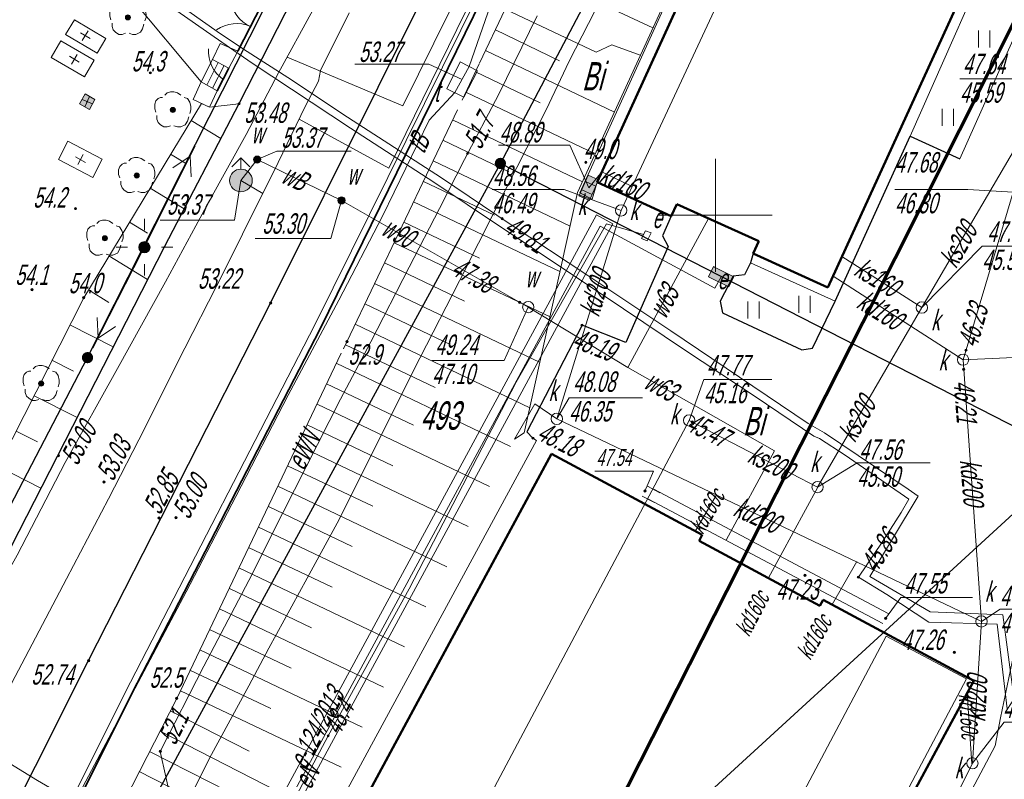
# Model space of a CAD drawing. Header units: millimetres. Extents: x 6567289036 to 6568990308, y 5976640423 to 5977332400.
# Tile 12 of 216: x 6567437334 to 6567480785, y 5976747533 to 5976781057. Entities that reach past the tile are written whole.
import ezdxf

# ---------------------------------------------------------------- set-up
doc = ezdxf.new("R2010")
doc.units = ezdxf.units.MM
doc.layers.add('0_PODKŁADANKI', color=7, linetype='Continuous')
doc.styles.get("Standard").update_dxf_attribs({"font": 'arial.ttf'})

# ---------------------------------------------------------------- blocks, each defined once
blk = doc.blocks.new('EGBP04_03')
at = {"linetype": 'Continuous', "lineweight": 13}
for color, points in [(7, [(0, -0.5, 1), (0, 0.5, 1)]), (0, [(0, -0.1, 1), (0, 0.1, 1)])]:
    blk.add_hatch(color=color, dxfattribs=at).paths.add_polyline_path(points)
at = {"color": 0, "linetype": 'Continuous', "lineweight": 13}
blk.add_circle((0, 0), 0.1, dxfattribs=at)
blk = doc.blocks.new('RTPW01')
at = {"linetype": 'Continuous', "lineweight": 13}
blk.add_hatch(color=0, dxfattribs=at).paths.add_polyline_path([(0, -0.1, 1), (0, 0.1, 1)])
at = {"color": 0, "linetype": 'Continuous', "lineweight": 13}
blk.add_circle((0, 0), 0.1, dxfattribs=at)
blk = doc.blocks.new('RTPW02')
at = {"linetype": 'Continuous', "lineweight": 13}
blk.add_hatch(color=0, dxfattribs=at).paths.add_polyline_path([(0, -0.1, 1), (0, 0.1, 1)])
at = {"color": 0, "linetype": 'Continuous', "lineweight": 13}
blk.add_circle((0, 0), 0.1, dxfattribs=at)
blk = doc.blocks.new('SUUS22_01')
at = {"color": 0, "linetype": 'Continuous', "lineweight": 13}
blk.add_circle((0, 0), 0.5, dxfattribs=at)
blk = doc.blocks.new('SUUS25')
at = {"linetype": 'Continuous', "lineweight": 13}
blk.add_hatch(color=0, dxfattribs=at).paths.add_polyline_path([(0, -0.316, 1), (0, 0.316, 1)])
at = {"color": 0, "linetype": 'Continuous', "lineweight": 13}
blk.add_circle((0, 0), 0.316, dxfattribs=at)
blk = doc.blocks.new('SUUS05')
at = {"linetype": 'Continuous', "lineweight": 18}
blk.add_hatch(color=7, dxfattribs=at).paths.add_polyline_path([(-1, 0.5), (-1, -0.5), (1, -0.5), (1, 0.5), (-0.9, 0.5)])
at = {"color": 0, "linetype": 'Continuous', "lineweight": 18, "flags": 128}
for points in [[(-1, 0.5), (-1, -0.5), (1, -0.5), (1, 0.5), (-0.9, 0.5)], [(-0.4, 0.5), (-0.4, -0.5)]]:
    blk.add_lwpolyline(points, close=True, dxfattribs=at)
blk.add_lwpolyline([(0.4, 0.5), (0.4, -0.5)], dxfattribs=at)
blk = doc.blocks.new('BUIB04_01')
at = {"linetype": 'Continuous', "lineweight": 18}
blk.add_hatch(color=7, dxfattribs=at).paths.add_polyline_path([(0, -0.5, 1), (0, 0.5, 1)])
at = {"color": 0, "linetype": 'Continuous', "lineweight": 18}
blk.add_circle((0, 0), 0.5, dxfattribs=at)
blk = doc.blocks.new('SUUS02')
at = {"linetype": 'Continuous', "lineweight": 18}
blk.add_hatch(color=7, dxfattribs=at).paths.add_polyline_path([(0, -1, 1), (0, 1, 1)])
at = {"color": 0, "linetype": 'Continuous', "lineweight": 18, "flags": 128}
for points in [[(0, 2), (-0.8, 1.2)], [(0, 1), (0, 2)], [(0, 2), (0.8, 1.2)]]:
    blk.add_lwpolyline(points, dxfattribs=at)
at = {"color": 0, "linetype": 'Continuous', "lineweight": 18}
blk.add_circle((0, 0), 1, dxfattribs=at)
blk = doc.blocks.new('SUPE04')
at = {"color": 0, "linetype": 'Continuous', "lineweight": 18, "flags": 128}
for points in [[(9, 0), (7.4, 0.9)], [(0.5, 0), (10, 0)], [(9, 0), (7.4, -0.9)]]:
    blk.add_lwpolyline(points, dxfattribs=at)
blk = doc.blocks.new('SUPS01_08')
at = {"linetype": 'Continuous', "lineweight": 13}
blk.add_hatch(color=0, dxfattribs=at).paths.add_polyline_path([(0, -0.1, 1), (0, 0.1, 1)])
at = {"color": 0, "linetype": 'Continuous', "lineweight": 13}
blk.add_circle((0, 0), 0.1, dxfattribs=at)
blk = doc.blocks.new('SUUS17_01')
at = {"linetype": 'Continuous', "lineweight": 18}
blk.add_hatch(color=7, dxfattribs=at).paths.add_polyline_path([(-1, 0.5), (-1, -0.5), (1, -0.5), (1, 0.5), (-0.9, 0.5)])
at = {"color": 0, "linetype": 'Continuous', "lineweight": 18, "flags": 128}
blk.add_lwpolyline([(-1, 0.5), (-1, -0.5), (1, -0.5), (1, 0.5), (-0.9, 0.5)], close=True, dxfattribs=at)
blk = doc.blocks.new('OBOP02_01')
at = {"linetype": 'Continuous', "lineweight": 13}
blk.add_hatch(color=0, dxfattribs=at).paths.add_polyline_path([(0, -0.224, 1), (0, 0.224, 1)])
at = {"color": 0, "linetype": 'Continuous', "lineweight": 18, "flags": 128}
for points in [[(-0.9, 1.1), (-1.1, 1.1), (-1.3, 1), (-1.5, 0.8), (-1.6, 0.5), (-1.6, 0.1), (-1.5, -0.2)], [(0.7, 1.3), (0.4, 1.5), (0.1, 1.6), (-0.2, 1.6), (-0.5, 1.5), (-0.7, 1.3)], [(1.5, -0.3), (1.6, 0), (1.6, 0.3), (1.5, 0.7), (1.3, 1), (1, 1.1)], [(-1.4, -0.5), (-1.4, -0.8), (-1.3, -1.1), (-1.1, -1.3), (-0.8, -1.5), (-0.5, -1.5), (-0.2, -1.4)], [(0.1, -1.4), (0.4, -1.5), (0.7, -1.5), (1.1, -1.3), (1.3, -1), (1.4, -0.6)]]:
    blk.add_lwpolyline(points, dxfattribs=at)
at = {"color": 0, "linetype": 'Continuous', "lineweight": 13}
blk.add_circle((0, 0), 0.224, dxfattribs=at)
blk = doc.blocks.new('PTTU04_1')
at = {"color": 0, "linetype": 'Continuous', "lineweight": 18, "flags": 128}
for points in [[(-0.5, 0.7), (-0.5, -0.8)], [(0.5, 0.7), (0.5, -0.8)]]:
    blk.add_lwpolyline(points, dxfattribs=at)
blk = doc.blocks.new('MZSK01')
at = {"color": 0, "linetype": 'Continuous', "lineweight": 13, "flags": 128}
for points in [[(0.5, 0), (-0.5, 0)], [(0, 0.5), (0, -0.5)]]:
    blk.add_lwpolyline(points, dxfattribs=at)
blk = doc.blocks.new('SUUS15_1A')
at = {"linetype": 'Continuous', "lineweight": 18}
blk.add_hatch(color=7, dxfattribs=at).paths.add_polyline_path([(-0.5, 0.5), (0.5, 0.5), (0.5, -0.5), (-0.5, -0.5), (-0.5, 0.5)])
at = {"color": 0, "linetype": 'Continuous', "lineweight": 18, "flags": 128}
blk.add_lwpolyline([(-0.5, 0.5), (0.5, 0.5), (0.5, -0.5), (-0.5, -0.5), (-0.5, 0.5)], close=True, dxfattribs=at)

msp = doc.modelspace()

# ---------------------------------------------------------------- linework, layer by layer
at = {"layer": '0_PODKŁADANKI', "lineweight": 70, "flags": 128}
msp.add_lwpolyline([(6567404736.345362, 5976739422.753954), (6567351762.778372, 5976777404.141075), (6567366146.075858, 5976800736.645169), (6567331457.154829, 5976823648.519215), (6567352156.941767, 5976859663.035738), (6567388004.251012, 5976922023.146966), (6567434454.322674, 5977002407.900146), (6567546736.345362, 5976901322.753954), (6567526086.345362, 5976874932.753954), (6567498709.432438, 5976815801.160638), (6567474536.620397, 5976767698.485344), (6567446143.972124, 5976711666.871627)], close=True, dxfattribs=at)
at = {"layer": '0_PODKŁADANKI', "lineweight": 18, "flags": 128}
for points in [[(6567449134.817936, 5976779404.531639), (6567454236.345362, 5976777252.753954), (6567464506.345362, 5976798032.753954), (6567467016.345362, 5976803182.753954), (6567478006.345362, 5976825532.753954), (6567485946.345362, 5976841702.753954), (6567494236.345362, 5976858472.753954), (6567499396.345362, 5976869502.753954), (6567502465.989774, 5976876243.240166), (6567511319.540383, 5976895478.272625), (6567514516.345362, 5976900872.753954), (6567516966.608269, 5976904885.300871), (6567519686.345362, 5976908172.753954), (6567522786.345362, 5976911422.753954), (6567524396.345362, 5976912882.753954), (6567525986.345362, 5976914212.753954), (6567532386.345364, 5976917612.753954)], [(6567519650.446234, 5976908129.361268), (6567520046.345362, 5976907792.753954), (6567517826.345362, 5976905112.753954), (6567513976.345362, 5976898922.753954), (6567512086.345362, 5976895132.753954), (6567506336.345362, 5976883212.753954), (6567501966.345362, 5976873542.753954), (6567494286.345362, 5976857822.753954), (6567489921.774388, 5976849030.083811), (6567486386.345364, 5976841392.753954), (6567479696.345362, 5976827932.753954), (6567472706.345362, 5976813502.753954), (6567466666.345362, 5976801302.753954), (6567460756.345362, 5976789072.753954), (6567453626.345362, 5976774502.753954), (6567449662.205529, 5976776664.751998)], [(6567476276.345362, 5976824392.753954), (6567466996.345362, 5976805882.753954), (6567457906.345362, 5976787632.753954), (6567448406.345362, 5976768552.753954), (6567440376.345362, 5976752772.753954), (6567430996.345362, 5976734122.753954), (6567421566.345362, 5976715642.753954)], [(6567478136.345362, 5976823322.753954), (6567468856.345362, 5976804912.753954), (6567459866.345362, 5976786642.753954), (6567458416.345362, 5976783862.753954), (6567457606.345362, 5976782242.753954), (6567450356.345362, 5976767582.753954), (6567442226.345362, 5976751812.753954), (6567432846.345362, 5976733172.753954), (6567430656.345362, 5976728772.753954), (6567426796.345362, 5976721092.753954), (6567423396.345362, 5976714652.753954), (6567418288.345362, 5976705684.753954)], [(6567461956.345362, 5976773432.753954), (6567468986.345362, 5976788772.753954), (6567472306.345362, 5976797562.753954), (6567472411.366419, 5976798291.421489), (6567472858.647405, 5976798079.974679), (6567481028.747219, 5976816329.567313)], [(6567481236.345362, 5976816032.753954), (6567482006.345362, 5976815612.753954), (6567481886.345362, 5976815292.753954), (6567492336.345362, 5976810502.753954), (6567489906.345362, 5976805112.753954), (6567490686.345362, 5976804722.753954), (6567489406.345362, 5976801922.753954), (6567488636.345362, 5976802262.753954), (6567482086.345362, 5976788062.753954), (6567482866.345362, 5976787682.753954), (6567481796.345362, 5976785332.753954), (6567480976.345362, 5976785732.753954), (6567476636.345362, 5976775922.753954), (6567478816.345362, 5976774912.753954), (6567483196.345362, 5976784712.753954), (6567481796.345362, 5976785332.753954)], [(6567440326.345362, 5976766142.753954), (6567465376.345362, 5976815652.753954)], [(6567445346.345362, 5976778312.753954), (6567442272.435857, 5976782010.34405), (6567428785.074029, 5976791136.330791), (6567417520.833447, 5976798904.013469), (6567411676.788518, 5976804294.809306), (6567409619.925402, 5976805744.64554), (6567410270.897792, 5976808062.740426), (6567412789.8621, 5976805626.392806), (6567415096.598403, 5976803330.338989), (6567418883.541139, 5976800873.613089), (6567430477.214281, 5976793388.169988), (6567443676.062587, 5976783981.965552), (6567447246.345362, 5976782052.753954)], [(6567470696.345362, 5976797742.753954), (6567458546.345362, 5976774712.753954)], [(6567473096.345362, 5976797732.753954), (6567462046.345362, 5976773412.753954), (6567462596.345362, 5976773142.753954), (6567462816.345362, 5976773882.753954), (6567463016.345362, 5976774342.753954), (6567470226.345362, 5976790152.753954)], [(6567480456.345362, 5976785562.753954), (6567473616.345362, 5976770602.753954), (6567473226.345362, 5976769732.753954), (6567472996.345362, 5976769232.753954), (6567469706.345362, 5976770732.753954), (6567469586.345362, 5976770322.753954), (6567473316.345362, 5976768632.753954), (6567476636.345362, 5976775922.753954)], [(6567458756.345362, 5976781522.753954), (6567457626.345362, 5976779142.753954)], [(6567464716.345362, 5976779492.753954), (6567463466.345362, 5976779952.753954), (6567462776.345362, 5976779622.753954), (6567458756.345362, 5976781522.753954)], [(6567457616.345362, 5976779102.753954), (6567456856.345362, 5976777502.753954)], [(6567432307.437682, 5976751780.915892), (6567433831.290897, 5976756304.191635), (6567440157.227152, 5976768784.896068), (6567445356.345362, 5976777362.753954)], [(6567447006.345362, 5976777342.753954), (6567443726.345362, 5976771052.753954), (6567435596.345362, 5976755162.753954), (6567433446.345362, 5976750982.753954)], [(6567445356.345362, 5976777362.753954), (6567445716.345362, 5976777202.753954)], [(6567445716.345362, 5976777202.753954), (6567447006.345362, 5976777342.753954)], [(6567456656.345362, 5976777082.753954), (6567451776.345362, 5976766842.753954), (6567451626.345362, 5976766532.753954)], [(6567458546.345362, 5976774712.753954), (6567443416.345362, 5976746942.753953)], [(6567458546.345362, 5976774712.753954), (6567483336.345362, 5976762012.753954)], [(6567459166.345362, 5976762542.753954), (6567459596.345362, 5976762822.753954), (6567461956.345362, 5976773432.753954)], [(6567445336.345362, 5976735062.753954), (6567443476.345362, 5976735952.753954), (6567462946.345362, 5976771942.753953), (6567468016.345362, 5976769212.753954), (6567468286.345362, 5976769712.753954)], [(6567432566.345362, 5976751242.753954), (6567440326.345362, 5976766142.753954)], [(6567451526.345362, 5976766332.753954), (6567444266.345362, 5976751102.753954), (6567438026.345362, 5976738902.753954)], [(6567460136.345362, 5976762482.753954), (6567445276.345362, 5976735072.753954), (6567449026.345362, 5976732982.753954)], [(6567459981.211837, 5976762589.120274), (6567460136.345362, 5976762482.753954)], [(6567421090.345361, 5976704201.753954), (6567482756.345362, 5976760692.753953)]]:
    msp.add_lwpolyline(points, dxfattribs=at)
at = {"layer": '0_PODKŁADANKI', "linetype": 'Continuous', "lineweight": 25, "flags": 128}
for points in [[(6567471776.345362, 5976826432.753954), (6567462686.345362, 5976808032.753954), (6567453446.345362, 5976789912.753954), (6567449036.345362, 5976781312.753954), (6567447006.345362, 5976777342.753954), (6567443726.345362, 5976771052.753954), (6567435596.345362, 5976755162.753954), (6567433446.345362, 5976750982.753954), (6567431776.345362, 5976747762.753954), (6567431406.345362, 5976747012.753954), (6567426036.345362, 5976736812.753954), (6567425176.345362, 5976735102.753954), (6567423736.345362, 5976732292.753954), (6567418156.345362, 5976721702.753954)], [(6567421566.345362, 5976715642.753954), (6567430996.345362, 5976734122.753954), (6567440376.345362, 5976752772.753954), (6567448406.345362, 5976768552.753954), (6567457906.345362, 5976787632.753954), (6567466996.345362, 5976805882.753954), (6567476276.345362, 5976824392.753954)], [(6567440326.345362, 5976766142.753954), (6567465376.345362, 5976815652.753954)], [(6567458546.345362, 5976774712.753954), (6567470696.345362, 5976797742.753954)], [(6567469706.345362, 5976770732.753954), (6567469586.345362, 5976770322.753954), (6567469316.345362, 5976769802.753954), (6567468816.345362, 5976769732.753954), (6567468246.345362, 5976768632.753954), (6567468346.345362, 5976768112.753954), (6567471856.345362, 5976766482.753954), (6567472316.345362, 5976766562.753954), (6567473316.345362, 5976768632.753954), (6567476636.345362, 5976775922.753954), (6567478816.345362, 5976774912.753954)], [(6567443416.345362, 5976746942.753953), (6567458546.345362, 5976774712.753954)], [(6567483336.345362, 5976762012.753954), (6567458546.345362, 5976774712.753954)], [(6567466086.345362, 5976772392.753954), (6567465696.345362, 5976771522.753954), (6567465956.345362, 5976771042.753954), (6567464086.345362, 5976766812.753954), (6567462152.525649, 5976767576.72673), (6567459716.345362, 5976762862.753954)], [(6567432566.345362, 5976751242.753954), (6567440326.345362, 5976766142.753954)], [(6567459981.211837, 5976762589.120274), (6567459716.345362, 5976762862.753954)], [(6567482756.345362, 5976760692.753953), (6567421090.345361, 5976704201.753954)]]:
    msp.add_lwpolyline(points, dxfattribs=at)
at = {"layer": '0_PODKŁADANKI', "linetype": 'Continuous', "lineweight": 18, "flags": 128}
for points in [[(6567505766.345362, 5976820062.753954), (6567501876.345362, 5976812722.753954), (6567499036.345362, 5976807082.753954), (6567497256.345362, 5976803172.753954), (6567495516.345362, 5976798852.753954), (6567494006.345362, 5976795472.753954), (6567493446.345362, 5976793922.753954), (6567490996.345362, 5976788162.753954), (6567485656.345362, 5976775352.753954), (6567484836.345362, 5976771452.753954), (6567483686.345362, 5976765692.753953), (6567482776.345362, 5976760932.753954), (6567482286.345362, 5976758112.753954), (6567481576.345362, 5976754832.753954), (6567480616.345362, 5976750252.753954), (6567480386.345362, 5976749012.753954), (6567465696.345362, 5976721332.753954), (6567453616.345362, 5976721992.753954), (6567437686.345362, 5976719322.753954)], [(6567481496.345362, 5976815332.753954), (6567483436.345362, 5976814622.753954), (6567482086.345362, 5976811722.753954), (6567479386.345362, 5976805912.753954), (6567473106.345362, 5976792452.753954), (6567472896.345362, 5976792002.753954), (6567471716.345362, 5976789462.753954), (6567464356.345362, 5976773692.753953), (6567463876.345362, 5976772642.753954)], [(6567464706.345362, 5976785322.753954), (6567461586.345362, 5976779222.753954), (6567460566.345362, 5976777072.753954), (6567458426.345362, 5976772862.753954), (6567456746.345362, 5976769532.753954), (6567454996.345362, 5976766112.753954), (6567453316.345362, 5976762772.753954), (6567451426.345362, 5976759002.753954), (6567450026.345362, 5976756412.753954), (6567448326.345362, 5976753322.753954), (6567447446.345362, 5976751662.753954), (6567445706.345362, 5976748462.753954), (6567444746.345362, 5976746542.753954), (6567443046.345362, 5976743322.753954), (6567442226.345362, 5976741682.753954), (6567440716.345362, 5976738922.753954), (6567440026.345362, 5976737752.753954), (6567438946.345362, 5976736052.753954), (6567436906.345362, 5976733052.753954)], [(6567458536.345362, 5976783852.753954), (6567465276.345362, 5976780692.753953)], [(6567458586.345362, 5976783072.753954), (6567457166.345362, 5976778992.753954), (6567456536.345362, 5976777842.753954), (6567455406.345362, 5976776622.753954), (6567453346.345362, 5976772392.753954), (6567451416.345362, 5976768672.753954), (6567449186.345362, 5976764492.753954), (6567446876.345362, 5976760012.753954), (6567444686.345362, 5976755802.753954), (6567442026.345362, 5976750802.753954), (6567438966.345362, 5976745042.753954), (6567436666.345362, 5976740812.753954), (6567435366.345362, 5976738272.753954), (6567431506.345362, 5976731422.753954), (6567430076.345362, 5976728712.753954), (6567428386.345362, 5976725462.753954), (6567427476.345362, 5976723622.753954), (6567425236.345362, 5976720152.753954), (6567422176.345362, 5976715412.753954), (6567419216.345362, 5976710772.753954), (6567417186.345362, 5976707622.753954)], [(6567443356.345362, 5976782452.753954), (6567446196.345362, 5976780432.753954), (6567447366.345362, 5976779652.753954), (6567449166.345362, 5976778512.753954), (6567451796.345362, 5976776752.753954), (6567455946.345362, 5976774072.753954), (6567458976.345362, 5976772032.753954), (6567462406.345362, 5976769772.753954), (6567466066.345362, 5976767322.753954), (6567472136.345362, 5976763232.753954), (6567472846.345362, 5976762822.753954), (6567476536.345362, 5976760332.753954), (6567476986.345362, 5976760032.753954), (6567474846.345362, 5976756482.753954), (6567477516.345362, 5976754922.753954), (6567480726.345362, 5976754792.753954), (6567481156.345362, 5976751492.753954)], [(6567480916.345362, 5976750642.753954), (6567480466.345362, 5976754372.753954), (6567477456.345362, 5976754472.753954), (6567475596.345362, 5976755682.753954), (6567474346.345362, 5976756452.753954), (6567475396.345362, 5976758002.753954), (6567476226.345362, 5976759312.753954), (6567476576.345362, 5976759892.753954), (6567473756.345362, 5976761832.753954), (6567472626.345362, 5976762572.753954), (6567472386.345362, 5976762682.753954), (6567469786.345362, 5976764432.753954), (6567466676.345362, 5976766482.753954), (6567463076.345362, 5976768892.753954), (6567458506.345362, 5976771942.753953), (6567455606.345362, 5976773882.753954), (6567451926.345362, 5976776272.753954), (6567447586.345362, 5976779142.753954), (6567446586.345362, 5976779822.753954), (6567443596.345362, 5976781932.753954)], [(6567450266.345362, 5976781472.753954), (6567448756.345362, 5976778712.753954), (6567447326.345362, 5976775982.753954), (6567445686.345362, 5976773022.753954), (6567443766.345362, 5976769492.753954), (6567441646.345362, 5976765662.753954), (6567439346.345362, 5976761512.753954), (6567437216.345362, 5976757422.753954), (6567435396.345362, 5976754152.753954), (6567433636.345362, 5976750892.753954), (6567431946.345362, 5976747712.753954), (6567429366.345362, 5976743052.753954), (6567427316.345362, 5976739172.753954), (6567424846.345362, 5976734692.753953), (6567422746.345362, 5976730872.753954), (6567419256.345362, 5976724542.753954), (6567417156.345362, 5976720782.753954), (6567416256.345362, 5976719052.753954), (6567417606.345362, 5976718392.753954)], [(6567451866.345362, 5976781362.753954), (6567450606.345362, 5976778812.753954), (6567450526.345362, 5976778342.753954), (6567449936.345362, 5976777232.753954), (6567448546.345362, 5976774352.753954), (6567447966.345362, 5976773192.753953), (6567446366.345362, 5976769992.753954), (6567444266.345362, 5976765872.753954), (6567442856.345362, 5976763032.753954), (6567441256.345362, 5976759912.753954), (6567439396.345362, 5976756382.753954), (6567436826.345362, 5976751482.753954), (6567434966.345362, 5976747932.753954), (6567434496.345362, 5976746952.753954), (6567433896.345362, 5976745882.753954), (6567431556.345362, 5976741382.753954)], [(6567460176.345362, 5976781222.753954), (6567458476.345362, 5976777772.753954), (6567456966.345362, 5976774892.753954), (6567455856.345362, 5976772722.753954), (6567454526.345362, 5976770132.753954), (6567452826.345362, 5976766842.753954), (6567451486.345362, 5976764312.753954), (6567448966.345362, 5976759322.753954), (6567447446.345362, 5976756302.753954), (6567445456.345362, 5976752532.753954), (6567443536.345362, 5976748762.753954), (6567444026.345362, 5976746522.753954), (6567444866.345362, 5976742882.753954), (6567445446.345362, 5976740492.753954), (6567445826.345362, 5976738982.753954), (6567444446.345362, 5976736512.753954), (6567443806.345362, 5976735232.753954), (6567442326.345362, 5976733882.753954)], [(6567458326.345362, 5976780602.753954), (6567461156.345362, 5976779242.753954)], [(6567457896.345362, 5976779702.753954), (6567463586.345362, 5976776982.753954)], [(6567445346.345362, 5976778312.753954), (6567445836.345362, 5976779292.753954)], [(6567445836.345362, 5976779292.753954), (6567446566.345362, 5976778922.753954)], [(6567445586.345362, 5976778172.753954), (6567446086.345362, 5976779162.753954)], [(6567445846.345362, 5976778032.753954), (6567446356.345362, 5976779032.753954)], [(6567446566.345362, 5976778922.753954), (6567446046.345362, 5976777912.753954)], [(6567456866.345362, 5976778412.753954), (6567455396.345362, 5976779092.753954), (6567452125.345362, 5976779092.753954)], [(6567457446.345362, 5976778752.753954), (6567460306.345362, 5976777392.753954)], [(6567446046.345362, 5976777912.753954), (6567445346.345362, 5976778312.753954)], [(6567482686.345362, 5976777812.753954), (6567482026.345362, 5976778442.753953), (6567478826.345362, 5976778442.753953)], [(6567457016.345362, 5976777852.753954), (6567462726.345362, 5976775132.753954)], [(6567482686.345362, 5976777812.753954), (6567477146.345362, 5976768352.753954)], [(6567444902.80479, 5976776614.471954), (6567446212.596458, 5976775820.595234)], [(6567456436.345362, 5976776642.753954), (6567462176.345362, 5976773902.753954)], [(6567456006.345362, 5976775732.753954), (6567458926.345362, 5976774342.753954)], [(6567462446.345362, 5976773632.753954), (6567461616.345362, 5976775512.753954), (6567458467.345362, 5976775512.753954)], [(6567443995.723648, 5976775117.907958), (6567444698.747458, 5976774691.798788)], [(6567451536.345362, 5976773082.753954), (6567447816.345362, 5976774882.753954), (6567447096.345362, 5976773962.753954)], [(6567447816.345362, 5976774882.753954), (6567448676.345362, 5976775252.753954), (6567451959.345362, 5976775252.753954)], [(6567455586.345362, 5976774832.753954), (6567461626.345362, 5976771942.753953)], [(6567447096.345362, 5976773962.753954), (6567446816.345362, 5976772212.753954), (6567443533.345362, 5976772212.753954)], [(6567448066.345362, 5976773392.753954), (6567447096.345362, 5976773962.753954)], [(6567464356.345362, 5976773692.753953), (6567463016.345362, 5976774342.753954), (6567462446.345362, 5976773632.753954)], [(6567443088.642506, 5976773621.343959), (6567444590.946087, 5976772710.784003)], [(6567455156.345362, 5976773922.753954), (6567458286.345362, 5976772432.753954)], [(6567463876.345362, 5976772642.753954), (6567461366.345362, 5976773562.753954), (6567458191.345362, 5976773562.753954)], [(6567481176.345362, 5976773442.753953), (6567479176.345362, 5976773562.753954), (6567475957.345362, 5976773562.753954)], [(6567478966.345362, 5976766052.753954), (6567481176.345362, 5976773442.753953)], [(6567451536.345362, 5976773082.753954), (6567451066.345362, 5976771402.753954), (6567447719.345362, 5976771402.753954)], [(6567459776.345362, 5976768372.753954), (6567451536.345362, 5976773082.753954)], [(6567454716.345362, 5976773022.753954), (6567461176.345362, 5976769942.753953)], [(6567442836.345362, 5976771762.753954), (6567442836.345362, 5976772262.753954)], [(6567461036.345362, 5976763442.753953), (6567463876.345362, 5976772642.753954)], [(6567467736.345362, 5976772282.753954), (6567464176.345362, 5976765702.753954)], [(6567464866.345362, 5976771572.753954), (6567463226.345362, 5976772052.753954), (6567459236.345362, 5976765062.753954), (6567454526.345362, 5976755932.753954), (6567450946.345362, 5976749452.753954), (6567444116.345362, 5976736592.753954), (6567444036.345362, 5976735282.753954), (6567444966.345362, 5976734842.753954), (6567445696.345362, 5976734952.753954), (6567445136.345362, 5976734642.753954), (6567439156.345362, 5976725642.753954), (6567438896.345362, 5976723842.753954), (6567437506.345362, 5976721482.753954), (6567438346.345362, 5976720022.753954), (6567438226.345362, 5976719662.753954)], [(6567442181.561362, 5976772124.779962), (6567442980.841132, 5976771640.329175)], [(6567454286.345362, 5976772122.753954), (6567457626.345362, 5976770532.753954)], [(6567441586.345362, 5976771012.753954), (6567442086.345362, 5976771012.753954)], [(6567443586.345362, 5976771012.753954), (6567444086.345362, 5976771012.753954)], [(6567453856.345362, 5976771212.753954), (6567460736.345362, 5976767942.753953)], [(6567477146.345362, 5976768352.753954), (6567479806.345362, 5976771062.753954), (6567483006.345362, 5976771062.753954)], [(6567441274.480218, 5976770628.215963), (6567442980.177716, 5976769594.377091)], [(6567477146.345362, 5976768352.753954), (6567473616.345362, 5976770602.753954)], [(6567442836.345362, 5976769762.753954), (6567442836.345362, 5976770262.753954)], [(6567453436.345362, 5976770322.753954), (6567456966.345362, 5976768632.753954)], [(6567473226.345362, 5976769732.753954), (6567478966.345362, 5976766052.753954)], [(6567452996.345362, 5976769412.753954), (6567460296.345362, 5976765932.753954)], [(6567440367.399075, 5976769131.651966), (6567441274.203294, 5976768582.029626)], [(6567452566.345362, 5976768512.753954), (6567456326.345362, 5976766722.753954)], [(6567459776.345362, 5976768372.753954), (6567458716.345362, 5976766022.753954), (6567455535.345362, 5976766022.753954)], [(6567468516.345362, 5976758082.753954), (6567470636.345362, 5976762032.753954), (6567464176.345362, 5976765702.753954), (6567459776.345362, 5976768372.753954)], [(6567477146.345362, 5976768352.753954), (6567472546.345362, 5976760432.753954)], [(6567439549.368334, 5976767585.625963), (6567441457.563407, 5976766618.443344)], [(6567452136.345362, 5976767612.753954), (6567459846.345362, 5976763932.753954)], [(6567451716.345362, 5976766702.753954), (6567455666.345362, 5976764822.753954)], [(6567478966.345362, 5976766052.753954), (6567481206.345362, 5976766142.753954), (6567484489.345362, 5976766142.753954)], [(6567438758.193161, 5976766024.683348), (6567439709.325043, 5976765542.595203)], [(6567451306.345362, 5976765892.753954), (6567458996.345362, 5976762222.753954)], [(6567478966.345362, 5976766052.753954), (6567479776.345362, 5976754502.753954)], [(6567450876.345362, 5976764982.753954), (6567454706.345362, 5976763162.753954)], [(6567466876.345362, 5976763372.753954), (6567467526.345362, 5976765182.753954), (6567470522.345362, 5976765182.753954)], [(6567437967.01799, 5976764463.740733), (6567439863.350442, 5976763502.57077)], [(6567450456.345362, 5976764082.753954), (6567458066.345362, 5976760452.753954)], [(6567461036.345362, 5976763442.753953), (6567460066.345362, 5976764102.753954), (6567459166.345362, 5976762542.753954)], [(6567461036.345362, 5976763442.753953), (6567461576.345362, 5976764372.753954), (6567464815.345362, 5976764372.753954)], [(6567409366.345362, 5976763652.753954), (6567411916.345362, 5976762202.753954), (6567415806.345362, 5976760042.753954), (6567418856.345362, 5976760022.753954), (6567422056.345362, 5976757952.753954), (6567424356.345362, 5976756422.753954), (6567426956.345362, 5976754772.753954), (6567429876.345362, 5976752792.753954), (6567433096.345362, 5976750602.753954), (6567435356.345362, 5976749172.753954), (6567438116.345362, 5976747482.753954), (6567440876.345362, 5976745872.753954), (6567439366.345362, 5976742742.753954), (6567438386.345362, 5976740552.753954), (6567436646.345362, 5976736892.753954), (6567435306.345362, 5976733952.753954), (6567434816.345362, 5976732952.753954), (6567433586.345362, 5976732742.753954)], [(6567441686.345362, 5976717242.753954), (6567448946.345362, 5976729592.753954), (6567466876.345362, 5976763372.753954)], [(6567450026.345362, 5976763172.753954), (6567453806.345362, 5976761372.753954)], [(6567461036.345362, 5976763442.753953), (6567479776.345362, 5976754502.753954)], [(6567472546.345362, 5976760432.753954), (6567466876.345362, 5976763372.753954)], [(6567437175.842818, 5976762902.798118), (6567438121.043389, 5976762423.7163)], [(6567449586.345362, 5976762272.753954), (6567457126.345362, 5976758682.753954)], [(6567449156.345362, 5976761372.753954), (6567452916.345362, 5976759582.753954)], [(6567472546.345362, 5976760432.753954), (6567474286.345362, 5976761492.753954), (6567477512.345362, 5976761492.753954)], [(6567436384.667645, 5976761341.855502), (6567438269.137476, 5976760386.698198)], [(6567464926.345362, 5976760252.753954), (6567465306.345362, 5976761132.753954), (6567462708.345362, 5976761132.753954)], [(6567448726.345362, 5976760462.753954), (6567456186.345362, 5976756912.753954)], [(6567465044.595361, 5976760473.003952), (6567465584.595361, 5976760183.003952)], [(6567465313.345362, 5976760333.753954), (6567475663.345362, 5976754853.753954)], [(6567468086.345362, 5976760082.753954), (6567467156.345362, 5976758492.753954)], [(6567472556.345362, 5976760432.753954), (6567470376.345362, 5976756422.753954)], [(6567464808.09536, 5976760032.503956), (6567465348.095363, 5976759742.503956)], [(6567465079.345364, 5976759891.753955), (6567475429.345362, 5976754411.753954)], [(6567448306.345362, 5976759572.753954), (6567452006.345362, 5976757802.753954)], [(6567447866.345362, 5976758662.753954), (6567455256.345362, 5976755142.753954)], [(6567447436.345362, 5976757762.753954), (6567451116.345362, 5976756012.753954)], [(6567474276.345362, 5976757142.753954), (6567473186.345362, 5976755252.753954)], [(6567447006.345362, 5976756862.753954), (6567454316.345362, 5976753372.753954)], [(6567446586.345362, 5976755952.753954), (6567450216.345362, 5976754222.753954)], [(6567475546.345362, 5976754632.753954), (6567476216.345362, 5976755562.753954), (6567479378.345362, 5976755562.753954)], [(6567446146.345362, 5976755052.753954), (6567453386.345362, 5976751602.753954)], [(6567479776.345362, 5976754502.753954), (6567480606.345362, 5976755042.753954), (6567483430.345362, 5976755042.753954)], [(6567479776.345362, 5976754502.753954), (6567479376.345362, 5976748242.753954)], [(6567445716.345362, 5976754142.753954), (6567449316.345362, 5976752432.753954)], [(6567445286.345362, 5976753252.753954), (6567452446.345362, 5976749832.753954)], [(6567444846.345362, 5976752352.753954), (6567448416.345362, 5976750652.753954)], [(6567444426.345362, 5976751442.753953), (6567451516.345362, 5976748062.753954)], [(6567479356.345362, 5976748212.753954), (6567479146.345362, 5976751312.753954)], [(6567443976.345362, 5976750552.753954), (6567447466.345362, 5976748772.753954)], [(6567443526.345362, 5976749652.753954), (6567450476.345362, 5976746102.753954)], [(6567479376.345362, 5976748242.753954), (6567480776.345362, 5976750052.753954), (6567483587.345362, 5976750052.753954)], [(6567443066.345362, 5976748762.753954), (6567446536.345362, 5976746992.753954)], [(6567479376.345362, 5976748242.753954), (6567473026.345362, 5976735392.753954)], [(6567442606.345362, 5976747882.753954), (6567449536.345362, 5976744332.753954)]]:
    msp.add_lwpolyline(points, dxfattribs=at)
at = {"layer": '0_PODKŁADANKI', "linetype": 'Continuous', "lineweight": 50, "flags": 128}
for points in [[(6567462816.345362, 5976773882.753954), (6567470476.345362, 5976790692.753953)], [(6567480686.345362, 5976786062.753954), (6567472996.345362, 5976769232.753954)], [(6567466086.345362, 5976772392.753954), (6567462816.345362, 5976773882.753954)], [(6567466336.345362, 5976772922.753954), (6567466086.345362, 5976772392.753954)], [(6567469956.345362, 5976771282.753954), (6567466336.345362, 5976772922.753954)], [(6567469706.345362, 5976770732.753954), (6567469956.345362, 5976771282.753954)], [(6567472996.345362, 5976769232.753954), (6567469706.345362, 5976770732.753954)], [(6567446486.345362, 5976735372.753954), (6567460806.345362, 5976761902.753954)], [(6567460806.345362, 5976761902.753954), (6567467456.345362, 5976758322.753954)], [(6567467456.345362, 5976758322.753954), (6567467316.345362, 5976758052.753954)], [(6567467316.345362, 5976758052.753954), (6567472646.345362, 5976755192.753953)], [(6567472646.345362, 5976755192.753953), (6567472786.345362, 5976755452.753954)], [(6567472786.345362, 5976755452.753954), (6567479446.345362, 5976751872.753954)], [(6567479446.345362, 5976751872.753954), (6567465096.345362, 5976725332.753954)]]:
    msp.add_lwpolyline(points, dxfattribs=at)
at = {"layer": '0_PODKŁADANKI', "lineweight": 35, "flags": 128}
for points in [[(6567457736.345362, 5976782012.753954), (6567450586.345362, 5976767412.753954), (6567442516.345362, 5976751782.753954), (6567430876.345362, 5976728562.753954), (6567427046.345362, 5976721082.753954), (6567423396.345362, 5976714652.753954)], [(6567446956.345362, 5976779672.753954), (6567448006.345362, 5976781702.753954)], [(6567446046.345362, 5976777912.753954), (6567446566.345362, 5976778922.753954)]]:
    msp.add_lwpolyline(points, dxfattribs=at)
at = {"layer": '0_PODKŁADANKI', "linetype": 'Continuous', "lineweight": 18, "flags": 128}
for points in [[(6567440756.305744, 5976779577.433706), (6567439360.987759, 5976780409.519775), (6567439745.12536, 5976781053.676823), (6567441140.443346, 5976780221.590755)], [(6567440615.135306, 5976779264.021409), (6567439145.005719, 5976780123.136169), (6567438716.142209, 5976779389.258737), (6567440186.271795, 5976778530.143974)], [(6567445836.345362, 5976779292.753954), (6567446186.345362, 5976780002.753954), (6567446956.345362, 5976779672.753954), (6567446566.345362, 5976778922.753954)], [(6567456776.345362, 5976779192.753953), (6567457536.345362, 5976778802.753954), (6567456936.345362, 5976777632.753954), (6567456176.345362, 5976778012.753954)], [(6567444996.345362, 5976777532.753954), (6567445346.345362, 5976778312.753954), (6567446046.345362, 5976777912.753954), (6567445716.345362, 5976777202.753954)], [(6567440562.845185, 5976774098.853702), (6567439045.019065, 5976774892.591303), (6567439462.083411, 5976775690.12333), (6567440979.909529, 5976774896.385729)], [(6567465196.345362, 5976771652.753954), (6567465026.345362, 5976771292.753954), (6567464776.345362, 5976771402.753954), (6567464956.345362, 5976771742.753954)], [(6567464906.345362, 5976725112.753954), (6567461336.345362, 5976726982.753954), (6567475566.345362, 5976753842.753954), (6567479116.345362, 5976751962.753954)]]:
    msp.add_lwpolyline(points, close=True, dxfattribs=at)
at = {"layer": '0_PODKŁADANKI', "linetype": 'Continuous', "lineweight": 13, "flags": 128}
for points in [[(6567468036.345362, 5976769922.753954), (6567468036.345362, 5976774922.753954)], [(6567465536.345362, 5976772422.753954), (6567470536.345362, 5976772422.753954)]]:
    msp.add_lwpolyline(points, dxfattribs=at)
at = {"layer": '0_PODKŁADANKI', "lineweight": 18, "flags": 128}
msp.add_lwpolyline([(6567443136.345362, 5976736112.753954), (6567462786.345362, 5976772442.753953), (6567463506.345362, 5976772042.753954), (6567443826.345362, 5976735712.753954)], close=True, dxfattribs=at)
at = {"layer": '0_PODKŁADANKI', "linetype": 'Continuous', "lineweight": 18}
for centre, radius, start, end in [((6567448148.299788, 5976782123.331612), 1512.273809, 185.711821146, 245.2462258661), ((6567446896.375134, 5976779376.827756), 1510.20307, 65.7444383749, 125.3569901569), ((6567447146.237734, 5976779653.213864), 1483.458548, 175.3641910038, 236.0020264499)]:
    msp.add_arc(centre, radius, start, end, dxfattribs=at)
at = {"layer": '0_PODKŁADANKI'}
for p in [(6567443097.887635, 5976778711.065589), (6567440316.337223, 5976777438.926964), (6567444092.902061, 5976777073.913661), (6567462318.578415, 5976774757.953194), (6567442500.417207, 5976774181.390986), (6567441093.787406, 5976771408.922912), (6567437882.500287, 5976769145.746964), (6567440157.227152, 5976768784.896068), (6567462152.525649, 5976767576.72673), (6567438282.3121, 5976764997.640217), (6567459981.211837, 5976762589.120274), (6567441049.369827, 5976760654.381108), (6567444230.072674, 5976759083.07279)]:
    msp.add_point(p, dxfattribs=at)

# ---------------------------------------------------------------- block references
at = {"layer": '0_PODKŁADANKI', "linetype": 'Continuous', "xscale": 500, "yscale": 500, "zscale": 500}
for name, p in [('OBOP02_01', (6567442107.612717, 5976781155.907712)), ('PTTU04_1', (6567479896.345362, 5976780222.753954)), ('RTPW01', (6567443097.887635, 5976778711.065589)), ('OBOP02_01', (6567444092.902061, 5976777073.913661)), ('RTPW01', (6567447006.345362, 5976777342.753954)), ('PTTU04_1', (6567478296.345362, 5976776772.753954)), ('OBOP02_01', (6567442500.417207, 5976774181.390986)), ('SUUS02', (6567447096.345362, 5976773962.753954)), ('EGBP04_03', (6567458546.345362, 5976774712.753954)), ('RTPW01', (6567462318.578415, 5976774757.953194)), ('RTPW01', (6567439796.345362, 5976772722.753954)), ('SUUS22_01', (6567463876.345362, 5976772642.753954)), ('OBOP02_01', (6567441093.787406, 5976771408.922912)), ('BUIB04_01', (6567442836.345362, 5976771012.753954)), ('RTPW01', (6567437882.500287, 5976769145.746964)), ('RTPW01', (6567440157.227152, 5976768784.896068)), ('PTTU04_1', (6567471966.345362, 5976768512.753954)), ('RTPW01', (6567448406.345362, 5976768552.753954)), ('SUPS01_08', (6567459396.345362, 5976768582.753954)), ('SUUS22_01', (6567459776.345362, 5976768372.753954)), ('PTTU04_1', (6567469716.345362, 5976768272.753954)), ('SUUS22_01', (6567477146.345362, 5976768352.753954)), ('RTPW02', (6567462152.525649, 5976767576.72673)), ('RTPW01', (6567451776.345362, 5976766842.753954)), ('EGBP04_03', (6567440326.345362, 5976766142.753954)), ('SUUS22_01', (6567478966.345362, 5976766052.753954)), ('SUPS01_08', (6567479096.345362, 5976766472.753954)), ('OBOP02_01', (6567438282.3121, 5976764997.640217)), ('SUPS01_08', (6567478996.345362, 5976765622.753954)), ('SUUS22_01', (6567461036.345362, 5976763442.753953)), ('SUUS22_01', (6567466876.345362, 5976763372.753954)), ('SUPS01_08', (6567467016.345362, 5976763302.753954)), ('RTPW01', (6567439046.345362, 5976761812.753954)), ('RTPW02', (6567441049.369827, 5976760654.381108)), ('SUUS22_01', (6567472546.345362, 5976760432.753954)), ('RTPW02', (6567464926.345362, 5976760252.753954)), ('RTPW01', (6567443486.345362, 5976759062.753954)), ('RTPW01', (6567471986.345362, 5976756532.753954)), ('RTPW01', (6567475546.345362, 5976754632.753954)), ('SUUS22_01', (6567479776.345362, 5976754502.753954)), ('RTPW01', (6567478576.345362, 5976753132.753954)), ('RTPW01', (6567440376.345362, 5976752772.753954)), ('RTPW01', (6567444266.345362, 5976751102.753954)), ('SUPS01_08', (6567450946.345362, 5976749452.753954)), ('SUPS01_08', (6567443536.345362, 5976748762.753954)), ('SUUS22_01', (6567479376.345362, 5976748242.753954))]:
    msp.add_blockref(name, p, dxfattribs=at)
at = {"layer": '0_PODKŁADANKI', "linetype": 'Continuous'}
for name, p, xscale, yscale, zscale, rotation in [('MZSK01', (6567440226.345362, 5976780352.753954), 500, 500, 500, 329), ('MZSK01', (6567439746.345362, 5976779312.753954), 500, 500, 500, 329), ('SUUS15_1A', (6567440316.337223, 5976777438.926964), 499.9999999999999, 499.9999999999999, 499.9999999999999, 331), ('MZSK01', (6567440316.337223, 5976777438.926964), 500, 500, 500, 336), ('SUPE04', (6567442836.345362, 5976771012.753954), 499.9999999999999, 499.9999999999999, 499.9999999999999, 63.32), ('MZSK01', (6567440016.345362, 5976774882.753954), 499.9999999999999, 499.9999999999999, 499.9999999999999, 331), ('SUUS25', (6567447816.345362, 5976774882.753954), 500, 500, 500, 332.02), ('SUPS01_08', (6567457096.345362, 5976775152.753954), 500, 500, 500, 63.11999999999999), ('SUUS05', (6567462446.345362, 5976773632.753954), 499.9999999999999, 499.9999999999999, 499.9999999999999, 66.13999999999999), ('SUUS25', (6567451536.345362, 5976773082.753954), 500, 500, 500, 328.39), ('SUPS01_08', (6567458626.345362, 5976772272.753954), 499.9999999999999, 499.9999999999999, 499.9999999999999, 326.8299999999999), ('SUPE04', (6567442836.345362, 5976771012.753954), 500, 500, 500, 242.9999999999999), ('SUUS17_01', (6567468286.345362, 5976769712.753954), 499.9999999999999, 499.9999999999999, 499.9999999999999, 333.43), ('RTPW02', (6567459981.211837, 5976762589.120274), 500, 500, 500, 20), ('RTPW02', (6567444230.072674, 5976759083.07279), 500.0000000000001, 500.0000000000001, 500.0000000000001, 358), ('SUPS01_08', (6567474346.345362, 5976756452.753954), 499.9999999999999, 499.9999999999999, 499.9999999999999, 329.24)]:
    msp.add_blockref(name, p, dxfattribs=dict(at, xscale=xscale, yscale=yscale, zscale=zscale, rotation=rotation))

# ---------------------------------------------------------------- texts
at = {"layer": '0_PODKŁADANKI', "lineweight": 18, "oblique": 15, "width": 0.59}
for s, p in [('53.27', (6567452306.345362, 5976779192.753953)), ('54.3', (6567442276.345362, 5976778772.753956)), ('47.64', (6567478956.345362, 5976778652.753954)), ('45.59', (6567478826.345362, 5976777392.753954)), ('t', (6567455626.345362, 5976777432.753954)), ('53.48', (6567447236.345362, 5976776502.753954)), ('w', (6567447556.345362, 5976775602.753954)), ('53.37', (6567448876.345362, 5976775402.753954)), ('48.89', (6567458506.345362, 5976775642.753954)), ('49.0', (6567462226.345362, 5976774902.753954)), ('47.68', (6567475957.345362, 5976774312.753954)), ('w', (6567451786.345362, 5976773772.753954)), ('48.56', (6567458206.345362, 5976773722.753954)), ('54.2', (6567437926.345364, 5976772762.753954)), ('53.37', (6567443826.345362, 5976772452.753952)), ('46.49', (6567458191.345362, 5976772512.753954)), ('k', (6567461956.345362, 5976772442.753953)), ('k', (6567464246.345362, 5976772212.753954)), ('46.30', (6567475957.345362, 5976772512.753954)), ('53.30', (6567448036.345362, 5976771612.753954)), ('e', (6567465256.345362, 5976771862.753954)), ('47.63', (6567480036.345362, 5976771252.753954)), ('45.54', (6567479806.345362, 5976770012.753954)), ('54.1', (6567437136.345364, 5976769352.753954)), ('53.22', (6567445196.345362, 5976769182.753954)), ('54.0', (6567439496.345363, 5976768982.753955)), ('w', (6567459646.345362, 5976769242.753952)), ('e', (6567468136.345362, 5976769162.753954)), ('k', (6567477556.345362, 5976767352.753954)), ('49.24', (6567455676.345364, 5976766262.753954)), ('52.9', (6567451836.345362, 5976765832.753954)), ('47.77', (6567467646.345362, 5976765362.753954)), ('k', (6567477886.345362, 5976765582.753954)), ('47.10', (6567455535.345362, 5976764972.753954)), ('48.08', (6567461756.345362, 5976764632.753954)), ('k', (6567460676.345362, 5976764232.753954)), ('45.16', (6567467526.345362, 5976764132.753954)), ('46.35', (6567461576.345362, 5976763322.753954)), ('k', (6567466026.345362, 5976763192.753953)), ('47.56', (6567474386.345364, 5976761632.753954)), ('k', (6567472216.345362, 5976761092.753954)), ('45.50', (6567474286.345362, 5976760442.753953)), ('47.55', (6567476366.345362, 5976755732.753954)), ('47.23', (6567470716.345362, 5976755462.753954)), ('k', (6567479926.345362, 5976755372.753954)), ('47.16', (6567480596.345363, 5976755182.753954)), ('46.15', (6567480606.345362, 5976753992.753952)), ('47.26', (6567476246.345362, 5976753242.753952)), ('52.74', (6567437846.345363, 5976751712.753954)), ('52.5', (6567443066.345362, 5976751572.753954)), ('47.12', (6567480726.345362, 5976750232.753954)), ('k', (6567478596.345362, 5976747582.753954))]:
    msp.add_text(s, height=900, dxfattribs=at).set_placement(p)
at = {"layer": '0_PODKŁADANKI', "lineweight": 25, "oblique": 15, "width": 0.59}
for s, p in [('Bi', (6567462146.345362, 5976777932.753954)), ('493', (6567455016.345362, 5976762962.753954)), ('Bi', (6567469246.345362, 5976762712.753954))]:
    msp.add_text(s, height=1250, dxfattribs=at).set_placement(p)
at = {"layer": '0_PODKŁADANKI', "lineweight": 18, "oblique": 15, "width": 0.59}
for s, rotation, p in [('51.7', 63.0999999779, (6567457677.583209, 5976775279.018246)), ('tB', 64.8999999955, (6567455174.014729, 5976775102.212663)), ('wB', 335.0000000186, (6567448816.288145, 5976773894.859004)), ('kd160', 335.0000000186, (6567462856.288145, 5976773914.859005)), ('49.81', 326.7999999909, (6567458639.738138, 5976771716.343282)), ('w90', 331.1000000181, (6567453229.163898, 5976771598.631589)), ('ks200', 60.3999999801, (6567478657.451372, 5976770040.186399)), ('47.38', 331.1000000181, (6567456319.163897, 5976769838.631589)), ('ks160', 328.3000000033, (6567474093.420876, 5976769817.023954)), ('kd200', 73.7000000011, (6567462888.359283, 5976767896.800659)), ('w63', 62.4000000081, (6567465834.984249, 5976767803.978343)), ('kd160', 328.1000000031, (6567474210.75086, 5976768378.679435)), ('46.23', 74.0999999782, (6567479579.073052, 5976766539.275907)), ('48.19', 338.7000000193, (6567461659.419254, 5976766624.231851)), ('w63', 331.1999999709, (6567464819.604378, 5976764828.389462)), ('46.21', 274.7999999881, (6567478539.501789, 5976765097.443895)), ('ks200', 60.6000000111, (6567474188.252848, 5976762351.600881)), ('45.47', 333.400000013, (6567466674.888882, 5976762970.366963)), ('53.00', 61.5000000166, (6567439877.280764, 5976761333.311069)), ('48.18', 333.200000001, (6567460096.345363, 5976762562.753954)), ('eWN', 63.9999999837, (6567449876.138904, 5976761112.330371)), ('53.03', 63.3000000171, (6567441458.362487, 5976760640.560405)), ('ks200', 333.400000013, (6567469394.888882, 5976761560.366963)), ('kd200', 274.7999999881, (6567478827.920287, 5976761615.138059)), ('52.85', 61.800000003, (6567443519.518471, 5976759157.458267)), ('53.00', 61.9000000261, (6567444803.30245, 5976758960.798607)), ('kd200', 335.2999999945, (6567468770.264996, 5976759195.096595)), ('45.86', 56.7000000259, (6567475128.571987, 5976756588.633418)), ('kd200', 87.2000000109, (6567479945.821635, 5976750051.046107)), ('e-124/2013', 62.4000000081, (6567449956.520095, 5976747933.088016)), ('48.4', 61.9000000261, (6567451443.383871, 5976749430.951023)), ('52.1', 63.8999999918, (6567444194.570179, 5976748986.808701)), ('eN', 62.7999999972, (6567450166.51454, 5976747036.927149))]:
    msp.add_text(s, height=900, rotation=rotation, dxfattribs=at).set_placement(p)
at = {"layer": '0_PODKŁADANKI', "lineweight": 15, "oblique": 15, "width": 0.59}
msp.add_text('47.54', height=750, dxfattribs=at).set_placement((6567462776.345362, 5976761362.753954))
for rotation, p in [(59.7999999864, (6567467480.458285, 5976758304.138439)), (62.4000000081, (6567469520.998047, 5976753785.281926)), (60.2000000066, (6567472217.169454, 5976752750.023481)), (273.7000000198, (6567478772.140462, 5976751288.345325))]:
    msp.add_text('kd160c', height=750, rotation=rotation, dxfattribs=at).set_placement(p)

doc.saveas('drawing.dxf')
